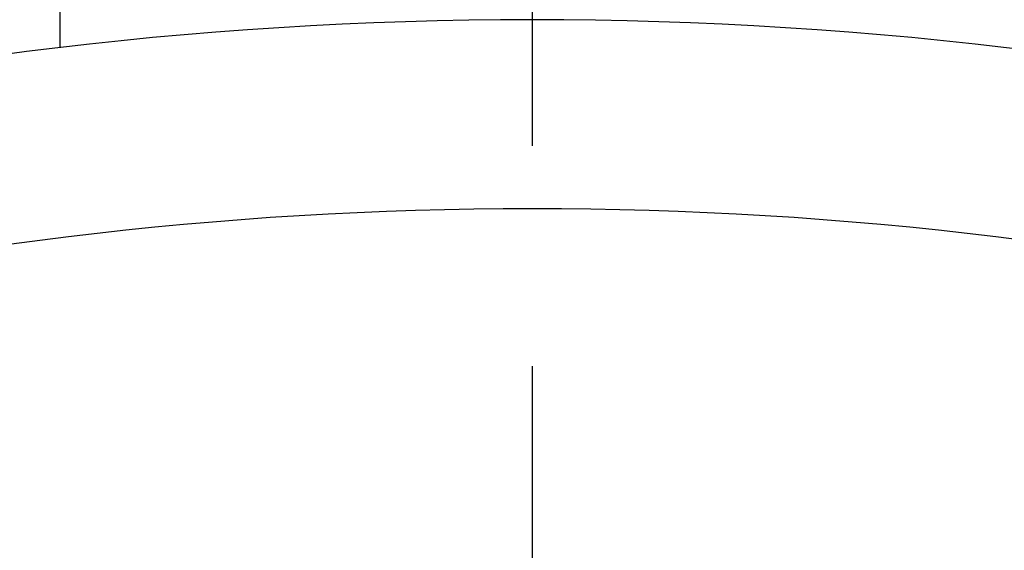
# Model space of a CAD drawing. Extents: x -108 to 254, y -107 to 268.
# Tile 5 of 12: x -8.14 to 7.5, y 55.58 to 64. Entities that reach past the tile are written whole.
import ezdxf

# ---------------------------------------------------------------- set-up
doc = ezdxf.new("R2010")
doc.units = 0
doc.header["$LTSCALE"] = 14
doc.linetypes.add('CENTER', pattern=[2, 1.25, -0.25, 0.25, -0.25])
doc.layers.get('0').update_dxf_attribs({"linetype": 'CONTINUOUS'})
doc.layers.add('CENTER', color=1, linetype='CENTER')

msp = doc.modelspace()

# ---------------------------------------------------------------- linework, layer by layer
msp.add_line((-7.5, 63.559), (-7.5, 74.244))
msp.add_circle((0, 0), 97.5)
for radius, start, end in [(64, 60.86892, 119.13108), (61, 35.1919, 144.8081)]:
    msp.add_arc((0, 0), radius, start, end)
at = {"layer": 'CENTER'}
msp.add_line((0, 107.5), (0, -107.5), dxfattribs=at)

doc.saveas('drawing.dxf')
